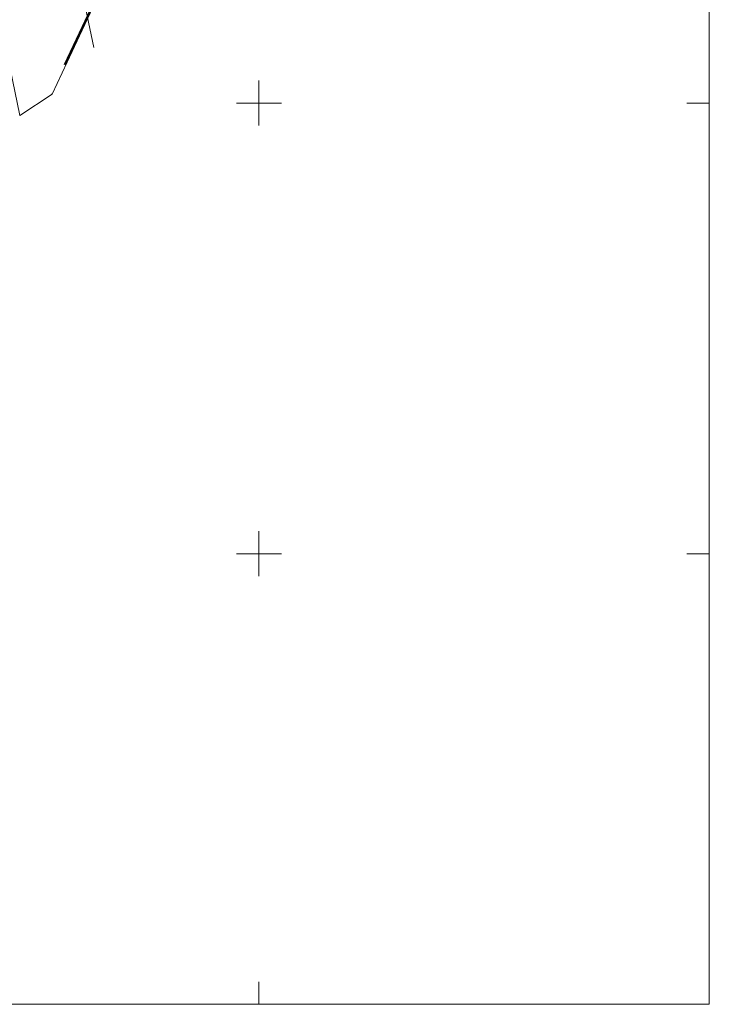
# Model space of a CAD drawing. Header units: metres. Extents: x 6567444 to 13135881, y 5574237 to 11149086.
# Tile 10 of 212: x 6567923 to 6568000, y 5574250 to 5574359. Entities that reach past the tile are written whole.
import ezdxf

# ---------------------------------------------------------------- set-up
doc = ezdxf.new("R2010")
doc.units = ezdxf.units.M
doc.linetypes.add('_MDCP$0$L_0_03', pattern=[1, 0.5, -0.5])
doc.linetypes.add('GE.I.6640.1.468.2024_MDCP_dodatkowe pomiary_12.03.2026$0$L_0_03', pattern=[1, 0.5, -0.5])
for name, color, linetype, lineweight in [('_MDCP$0$EGB_DzialkaEwidencyjna', 7, 'Continuous', 18), ('_MDCP$0$EGB_Klasouzytek', 92, 'Continuous', 18), ('_MDCP$0$EGB_KonturUzytkuGruntowego', 92, 'Continuous', 18), ('_MDCP$0$MP_LINIE_REGULAC', 135, 'Continuous', 40), ('_MDCP$0$PARRA', 7, 'Continuous', 13), ('_MDCP$1$GES_PrzewodWodociagowy', 5, 'Continuous', 18), ('_MDCP$1$PARSI', 7, 'Continuous', 20), ('GE.I.6640.1.468.2024_MDCP_dodatkowe pomiary_12.03.2026$0$EGB_DzialkaEwidencyjna', 7, 'Continuous', 18), ('GE.I.6640.1.468.2024_MDCP_dodatkowe pomiary_12.03.2026$0$EGB_Klasouzytek', 92, 'Continuous', 18), ('GE.I.6640.1.468.2024_MDCP_dodatkowe pomiary_12.03.2026$0$EGB_KonturUzytkuGruntowego', 92, 'Continuous', 18), ('GE.I.6640.1.468.2024_MDCP_dodatkowe pomiary_12.03.2026$0$GES_PrzewodWodociagowy', 5, 'Continuous', 18), ('GE.I.6640.1.468.2024_MDCP_dodatkowe pomiary_12.03.2026$0$MP_LINIE_REGULAC', 135, 'Continuous', 40), ('GE.I.6640.1.468.2024_MDCP_dodatkowe pomiary_12.03.2026$0$PARRA', 7, 'Continuous', 13), ('GE.I.6640.1.468.2024_MDCP_dodatkowe pomiary_12.03.2026$0$PARSI', 7, 'Continuous', 20)]:
    doc.layers.add(name, color=color, linetype=linetype, lineweight=lineweight)

# ---------------------------------------------------------------- blocks, each defined once
blk = doc.blocks.new('_MDCP$0$L_0_02_2')
at = {"color": 0}
blk.add_point((0, 0), dxfattribs=at)
blk = doc.blocks.new('_MDCP$0$L_0_02_1')
at = {"color": 0}
blk.add_point((0, 0), dxfattribs=at)
blk = doc.blocks.new('_MDCP$0$mzsk_3')
at = {"layer": '_MDCP$1$PARSI', "color": 0}
for p, q in [((-5, 0), (5, 0)), ((0, -5), (0, 0))]:
    blk.add_line(p, q, dxfattribs=at)
blk = doc.blocks.new('_MDCP$1$mzsk')
at = {"layer": '_MDCP$1$PARSI', "color": 0}
for p, q in [((0, -5), (0, 5)), ((5, 0), (-5, 0))]:
    blk.add_line(p, q, dxfattribs=at)
blk = doc.blocks.new('_MDCP$0$mzsk_2')
at = {"layer": '_MDCP$1$PARSI', "color": 0}
for p, q in [((-5, 0), (0, 0)), ((0, 0), (0, -5))]:
    blk.add_line(p, q, dxfattribs=at)
blk = doc.blocks.new('_MDCP')
at = {"layer": '_MDCP$0$EGB_DzialkaEwidencyjna', "linetype": 'CONTINUOUS', "lineweight": 18}
for p, q in [((6567870.09, 5574563.29), (6567937.22, 5574576.21)), ((6567937.22, 5574576.21), (6567953.2, 5574485.85)), ((6567921.55, 5574569.11), (6567849.51, 5574552.26)), ((6567946.41, 5574443.1), (6567921.55, 5574569.11)), ((6567848.19, 5574557.83), (6567870.09, 5574563.29)), ((6567849.51, 5574552.26), (6567848.19, 5574557.83)), ((6567953.2, 5574485.85), (6567954.34, 5574479.4)), ((6567954.34, 5574479.4), (6567964.63, 5574421.22)), ((6567945.87, 5574426.93), (6567946.41, 5574443.1)), ((6567941.78, 5574411.28), (6567945.87, 5574426.93)), ((6567964.63, 5574421.22), (6567961.98, 5574385.01)), ((6567926.87, 5574389.48), (6567941.78, 5574411.28)), ((6567903.73, 5574376.76), (6567926.87, 5574389.48)), ((6567961.98, 5574385.01), (6567940.38, 5574379.35)), ((6567940.38, 5574379.35), (6567927.03, 5574350.99)), ((6567864.17, 5574367.81), (6567903.73, 5574376.76)), ((6567869.98, 5574345.11), (6567864.17, 5574367.81)), ((6567921.32, 5574359.06), (6567869.98, 5574345.11)), ((6567923.46, 5574348.63), (6567921.32, 5574359.06)), ((6567927.03, 5574350.99), (6567923.46, 5574348.63))]:
    blk.add_line(p, q, dxfattribs=at)
at = {"layer": '_MDCP$0$EGB_Klasouzytek', "lineweight": 18}
blk.add_lwpolyline([(6567937.22, 5574576.21), (6567953.2, 5574485.85), (6567954.34, 5574479.4), (6567964.63, 5574421.22), (6567961.98, 5574385.01), (6567940.38, 5574379.35), (6567928.59, 5574354.31)], dxfattribs=at)
at = {"layer": '_MDCP$0$EGB_KonturUzytkuGruntowego', "linetype": '_MDCP$0$L_0_03', "lineweight": 18}
blk.add_lwpolyline([(6567953.2, 5574485.85), (6567954.34, 5574479.4), (6567964.63, 5574421.22), (6567961.98, 5574385.01), (6567940.38, 5574379.35), (6567928.59, 5574354.31)], dxfattribs=at)
at = {"layer": '_MDCP$0$MP_LINIE_REGULAC', "linetype": 'Continuous'}
blk.add_lwpolyline([(6567928.45, 5574354.23), (6567940.32, 5574379.34), (6567965.14, 5574385.87)], dxfattribs=at)
at = {"layer": '_MDCP$0$PARRA'}
blk.add_lwpolyline([(6567600, 5574250), (6567600, 5574500), (6568000, 5574500), (6568000, 5574250)], close=True, dxfattribs=at)
at = {"layer": '_MDCP$1$GES_PrzewodWodociagowy', "color": 5, "linetype": 'Continuous', "lineweight": 18}
blk.add_lwpolyline([(6567931.67, 5574356.16), (6567925.94, 5574383.41), (6567967.47, 5574392.17)], dxfattribs=at)
at = {"layer": '_MDCP$0$EGB_DzialkaEwidencyjna', "linetype": 'Continuous', "xscale": 0.5, "yscale": 0.5, "zscale": 0.5}
for name, p, rotation in [('_MDCP$0$L_0_02_2', (6567927.03, 5574350.99), 64.79), ('_MDCP$0$L_0_02_1', (6567927.03, 5574350.99), 213.49), ('_MDCP$0$L_0_02_2', (6567923.46, 5574348.63), 33.49), ('_MDCP$0$L_0_02_1', (6567923.46, 5574348.63), 101.62), ('_MDCP$0$L_0_02_2', (6567923.46, 5574348.63), 101.62), ('_MDCP$0$L_0_02_1', (6567923.46, 5574348.63), 281.61)]:
    blk.add_blockref(name, p, dxfattribs=dict(at, rotation=rotation))
at = {"layer": '_MDCP$1$PARSI', "xscale": 0.5, "yscale": 0.5, "zscale": 0.5}
for name, p, rotation in [('_MDCP$1$mzsk', (6567950, 5574350), 1.16962990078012e-09), ('_MDCP$0$mzsk_3', (6568000, 5574350), 270.0000000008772), ('_MDCP$1$mzsk', (6567950, 5574300), 1.16962990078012e-09), ('_MDCP$0$mzsk_3', (6568000, 5574300), 270.0000000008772), ('_MDCP$0$mzsk_3', (6567950, 5574250), 180.0000000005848), ('_MDCP$0$mzsk_2', (6568000, 5574250), 270.0000000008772)]:
    blk.add_blockref(name, p, dxfattribs=dict(at, rotation=rotation))
blk = doc.blocks.new('GE.I.6640.1.468.2024_MDCP_dodatkowe pomiary_12.03.2026$0$L_0_02_2')
at = {"color": 0}
blk.add_point((0, 0), dxfattribs=at)
blk = doc.blocks.new('GE.I.6640.1.468.2024_MDCP_dodatkowe pomiary_12.03.2026$0$L_0_02_1')
at = {"color": 0}
blk.add_point((0, 0), dxfattribs=at)
blk = doc.blocks.new('GE.I.6640.1.468.2024_MDCP_dodatkowe pomiary_12.03.2026$0$mzsk_3')
at = {"layer": 'GE.I.6640.1.468.2024_MDCP_dodatkowe pomiary_12.03.2026$0$PARSI', "color": 0}
for p, q in [((-5, 0), (5, 0)), ((0, -5), (0, 0))]:
    blk.add_line(p, q, dxfattribs=at)
blk = doc.blocks.new('GE.I.6640.1.468.2024_MDCP_dodatkowe pomiary_12.03.2026$0$mzsk')
at = {"layer": 'GE.I.6640.1.468.2024_MDCP_dodatkowe pomiary_12.03.2026$0$PARSI', "color": 0}
for p, q in [((0, -5), (0, 5)), ((5, 0), (-5, 0))]:
    blk.add_line(p, q, dxfattribs=at)
blk = doc.blocks.new('GE.I.6640.1.468.2024_MDCP_dodatkowe pomiary_12.03.2026$0$mzsk_2')
at = {"layer": 'GE.I.6640.1.468.2024_MDCP_dodatkowe pomiary_12.03.2026$0$PARSI', "color": 0}
for p, q in [((-5, 0), (0, 0)), ((0, 0), (0, -5))]:
    blk.add_line(p, q, dxfattribs=at)
blk = doc.blocks.new('GE.I.6640.1.468.2024_MDCP_dodatkowe pomiary_12.03.2026')
at = {"layer": 'GE.I.6640.1.468.2024_MDCP_dodatkowe pomiary_12.03.2026$0$EGB_DzialkaEwidencyjna', "linetype": 'CONTINUOUS', "lineweight": 18}
for p, q in [((6567870.09, 5574563.29), (6567937.22, 5574576.21)), ((6567937.22, 5574576.21), (6567953.2, 5574485.85)), ((6567921.55, 5574569.11), (6567849.51, 5574552.26)), ((6567946.41, 5574443.1), (6567921.55, 5574569.11)), ((6567848.19, 5574557.83), (6567870.09, 5574563.29)), ((6567849.51, 5574552.26), (6567848.19, 5574557.83)), ((6567953.2, 5574485.85), (6567954.34, 5574479.4)), ((6567954.34, 5574479.4), (6567964.63, 5574421.22)), ((6567945.87, 5574426.93), (6567946.41, 5574443.1)), ((6567941.78, 5574411.28), (6567945.87, 5574426.93)), ((6567964.63, 5574421.22), (6567961.98, 5574385.01)), ((6567926.87, 5574389.48), (6567941.78, 5574411.28)), ((6567903.73, 5574376.76), (6567926.87, 5574389.48)), ((6567961.98, 5574385.01), (6567940.38, 5574379.35)), ((6567940.38, 5574379.35), (6567927.03, 5574350.99)), ((6567864.17, 5574367.81), (6567903.73, 5574376.76)), ((6567869.98, 5574345.11), (6567864.17, 5574367.81)), ((6567921.32, 5574359.06), (6567869.98, 5574345.11)), ((6567923.46, 5574348.63), (6567921.32, 5574359.06)), ((6567927.03, 5574350.99), (6567923.46, 5574348.63))]:
    blk.add_line(p, q, dxfattribs=at)
at = {"layer": 'GE.I.6640.1.468.2024_MDCP_dodatkowe pomiary_12.03.2026$0$EGB_Klasouzytek', "lineweight": 18}
blk.add_lwpolyline([(6567937.22, 5574576.21), (6567953.2, 5574485.85), (6567954.34, 5574479.4), (6567964.63, 5574421.22), (6567961.98, 5574385.01), (6567940.38, 5574379.35), (6567928.59, 5574354.31)], dxfattribs=at)
at = {"layer": 'GE.I.6640.1.468.2024_MDCP_dodatkowe pomiary_12.03.2026$0$EGB_KonturUzytkuGruntowego', "linetype": 'GE.I.6640.1.468.2024_MDCP_dodatkowe pomiary_12.03.2026$0$L_0_03', "lineweight": 18}
blk.add_lwpolyline([(6567953.2, 5574485.85), (6567954.34, 5574479.4), (6567964.63, 5574421.22), (6567961.98, 5574385.01), (6567940.38, 5574379.35), (6567928.59, 5574354.31)], dxfattribs=at)
at = {"layer": 'GE.I.6640.1.468.2024_MDCP_dodatkowe pomiary_12.03.2026$0$GES_PrzewodWodociagowy', "color": 5, "linetype": 'Continuous', "lineweight": 18}
blk.add_lwpolyline([(6567931.67, 5574356.16), (6567925.94, 5574383.41), (6567967.47, 5574392.17)], dxfattribs=at)
at = {"layer": 'GE.I.6640.1.468.2024_MDCP_dodatkowe pomiary_12.03.2026$0$MP_LINIE_REGULAC', "linetype": 'Continuous'}
blk.add_lwpolyline([(6567928.45, 5574354.23), (6567940.32, 5574379.34), (6567965.14, 5574385.87)], dxfattribs=at)
at = {"layer": 'GE.I.6640.1.468.2024_MDCP_dodatkowe pomiary_12.03.2026$0$PARRA'}
blk.add_lwpolyline([(6567600, 5574250), (6567600, 5574500), (6568000, 5574500), (6568000, 5574250)], close=True, dxfattribs=at)
at = {"layer": 'GE.I.6640.1.468.2024_MDCP_dodatkowe pomiary_12.03.2026$0$EGB_DzialkaEwidencyjna', "linetype": 'Continuous', "xscale": 0.5, "yscale": 0.5, "zscale": 0.5}
for name, p, rotation in [('GE.I.6640.1.468.2024_MDCP_dodatkowe pomiary_12.03.2026$0$L_0_02_2', (6567927.03, 5574350.99), 64.79), ('GE.I.6640.1.468.2024_MDCP_dodatkowe pomiary_12.03.2026$0$L_0_02_1', (6567927.03, 5574350.99), 213.49), ('GE.I.6640.1.468.2024_MDCP_dodatkowe pomiary_12.03.2026$0$L_0_02_2', (6567923.46, 5574348.63), 33.49), ('GE.I.6640.1.468.2024_MDCP_dodatkowe pomiary_12.03.2026$0$L_0_02_1', (6567923.46, 5574348.63), 101.62), ('GE.I.6640.1.468.2024_MDCP_dodatkowe pomiary_12.03.2026$0$L_0_02_2', (6567923.46, 5574348.63), 101.62), ('GE.I.6640.1.468.2024_MDCP_dodatkowe pomiary_12.03.2026$0$L_0_02_1', (6567923.46, 5574348.63), 281.61)]:
    blk.add_blockref(name, p, dxfattribs=dict(at, rotation=rotation))
at = {"layer": 'GE.I.6640.1.468.2024_MDCP_dodatkowe pomiary_12.03.2026$0$PARSI', "xscale": 0.5, "yscale": 0.5, "zscale": 0.5}
for name, p, rotation in [('GE.I.6640.1.468.2024_MDCP_dodatkowe pomiary_12.03.2026$0$mzsk', (6567950, 5574350), 1.16962990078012e-09), ('GE.I.6640.1.468.2024_MDCP_dodatkowe pomiary_12.03.2026$0$mzsk_3', (6568000, 5574350), 270.0000000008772), ('GE.I.6640.1.468.2024_MDCP_dodatkowe pomiary_12.03.2026$0$mzsk', (6567950, 5574300), 1.16962990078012e-09), ('GE.I.6640.1.468.2024_MDCP_dodatkowe pomiary_12.03.2026$0$mzsk_3', (6568000, 5574300), 270.0000000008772), ('GE.I.6640.1.468.2024_MDCP_dodatkowe pomiary_12.03.2026$0$mzsk_3', (6567950, 5574250), 180.0000000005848), ('GE.I.6640.1.468.2024_MDCP_dodatkowe pomiary_12.03.2026$0$mzsk_2', (6568000, 5574250), 270.0000000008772)]:
    blk.add_blockref(name, p, dxfattribs=dict(at, rotation=rotation))

msp = doc.modelspace()

# ---------------------------------------------------------------- block references
at = {"layer": 'Defpoints'}
msp.add_blockref('GE.I.6640.1.468.2024_MDCP_dodatkowe pomiary_12.03.2026', (0, 0), dxfattribs=at)

# ---------------------------------------------------------------- next in the draw order: block references
msp.add_blockref('_MDCP', (0, 0))

doc.saveas('drawing.dxf')
